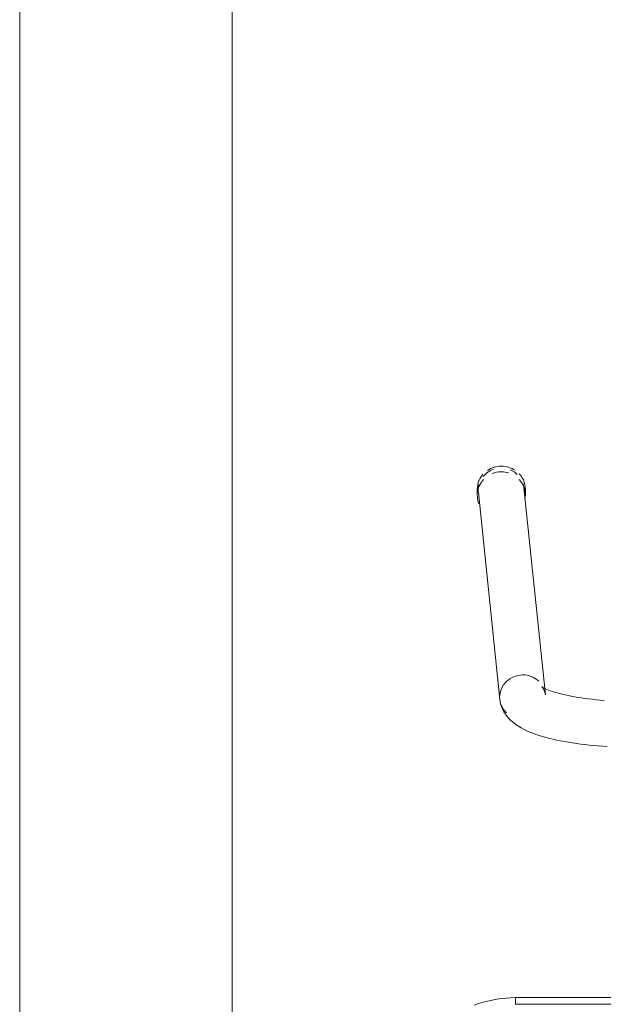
# Model space of a CAD drawing. Header units: metres. Extents: x 3 to 43.5, y -74 to -48.5.
# Tile 130 of 209: x 38.479 to 38.743, y -57.58 to -57.136. Entities that reach past the tile are written whole.
import ezdxf

# ---------------------------------------------------------------- set-up
doc = ezdxf.new("R2010")
doc.units = ezdxf.units.M
for name, color, linetype, lineweight in [('A-GENM', 7, 'Continuous', 18), ('E-LITE-EQPM', 7, 'Continuous', 18), ('I-FURN', 7, 'Continuous', 18)]:
    doc.layers.add(name, color=color, linetype=linetype, lineweight=lineweight)

# ---------------------------------------------------------------- blocks, each defined once
blk = doc.blocks.new('ConjuntoParaAlunoTamanho6 - CJA06_ConjuntoParaAlunoTamanho6-V27-1PAV - FRIGORÍFICA')
at = {"layer": 'I-FURN', "color": 253, "true_color": 0xaaaaaa}
for p, q in [((-0.2643, 0.29456), (-0.2643, 0.29197)), ((-0.23354, 0.20182), (-0.24321, 0.29526)), ((-0.24254, 0.29197), (-0.24254, 0.29456)), ((-0.2638, 0.29312), (-0.25413, 0.19969)), ((0.247, 0.06497), (-0.247, 0.06497)), ((-0.247, 0.06497), (-0.247, 0.06197)), ((0.247, 0.06497), (-0.247, 0.06497))]:
    blk.add_line(p, q, dxfattribs=at)
at = {"layer": 'I-FURN', "color": 253, "true_color": 0xaaaaaa, "flags": 128}
for points in [[(-0.23354, 0.20182), (-0.23373, 0.20287), (-0.23403, 0.20376), (-0.23437, 0.20445), (-0.23469, 0.20492), (-0.23492, 0.20521), (-0.23505, 0.20534), (-0.23507, 0.20536)], [(-0.23507, 0.20536), (-0.23501, 0.20531), (-0.23482, 0.20518), (-0.23451, 0.20499), (-0.23408, 0.20476), (-0.23355, 0.20449), (-0.23291, 0.2042), (-0.23217, 0.20389), (-0.23133, 0.20358), (-0.23041, 0.20326), (-0.22941, 0.20294), (-0.22832, 0.20262), (-0.22717, 0.2023), (-0.22594, 0.20199), (-0.22464, 0.20169), (-0.22328, 0.2014), (-0.22186, 0.20112), (-0.22039, 0.20086), (-0.21886, 0.2006), (-0.21729, 0.20036), (-0.21567, 0.20014), (-0.214, 0.19993), (-0.2123, 0.19973), (-0.21057, 0.19956), (-0.2088, 0.1994), (-0.207, 0.19926)], [(-0.25413, 0.19969), (-0.25375, 0.19762), (-0.25311, 0.19572), (-0.25226, 0.19403), (-0.25129, 0.19256), (-0.25023, 0.19128), (-0.24913, 0.19017), (-0.24799, 0.18919), (-0.24683, 0.18832), (-0.24563, 0.18753), (-0.24441, 0.18681), (-0.24316, 0.18615), (-0.24188, 0.18553), (-0.24055, 0.18496), (-0.23919, 0.18441), (-0.23778, 0.1839), (-0.23633, 0.18341), (-0.23483, 0.18295), (-0.2333, 0.18251), (-0.23171, 0.1821), (-0.23008, 0.1817), (-0.22841, 0.18133), (-0.2267, 0.18098), (-0.22495, 0.18064), (-0.22315, 0.18033), (-0.22132, 0.18004), (-0.21946, 0.17976), (-0.21756, 0.17951), (-0.21562, 0.17928), (-0.21366, 0.17906), (-0.21168, 0.17887), (-0.20967, 0.1787), (-0.20763, 0.17855), (-0.20558, 0.17842)], [(-0.247, 0.06497), (-0.24912, 0.06492), (-0.25124, 0.0648), (-0.25334, 0.06459), (-0.25544, 0.06429), (-0.25753, 0.06391), (-0.2596, 0.06345), (-0.26165, 0.0629), (-0.26367, 0.06228), (-0.26567, 0.06157)], [(0.247, 0.06197), (0.1235, 0.06197), (0, 0.06197), (-0.1235, 0.06197), (-0.247, 0.06197)], [(-0.247, 0.06197), (-0.1235, 0.06197), (0, 0.06197), (0.1235, 0.06197), (0.247, 0.06197)]]:
    blk.add_lwpolyline(points, dxfattribs=at)
at = {"layer": 'I-FURN', "color": 253, "true_color": 0xaaaaaa}
for centre, major_axis, ratio, start_param, end_param in [((-0.25351, 0.29419), (0.01029, 0.00107), 0.967158, 1.815725, 2.361641), ((-0.25342, 0.29456), (0.01088, 0), 0.965926, 1.570796, 2.185058), ((-0.25342, 0.29197), (0.01088, 0), 0.965926, 1.570796, 1.965237), ((-0.25342, 0.29456), (0.01088, 0), 0.965926, 0.959427, 1.570796), ((-0.25342, 0.29197), (0.01088, 0), 0.965926, 1.257624, 1.559899), ((-0.25351, 0.29419), (0.01029, 0.00107), 0.967158, 0.685592, 1.060105), ((-0.25342, 0.29197), (0.01088, 0), 0.965926, 2.404268, 3.526261), ((-0.25342, 0.29456), (0.01088, 0), 0.965926, 2.438822, 3.243525), ((-0.25342, 0.29456), (0.01088, 0), 0.965926, 6.170166, 7.020457), ((-0.25342, 0.29197), (0.01088, 0), 0.965926, 6.182855, 7.015454), ((-0.25351, 0.29419), (0.01029, 0.00107), 0.967158, 2.780211, 3.141593), ((-0.25351, 0.29419), (0.01029, 0.00107), 0.967158, 6.18338, 6.464028), ((-0.24383, 0.20075), (0.01029, 0.00107), 0.967158, 1.470991, 3.041787), ((-0.24383, 0.20075), (0.01029, 0.00107), 0.967158, 0.685592, 1.470991), ((-0.24383, 0.20075), (0.01029, 0.00107), 0.967158, 3.041787, 3.827185)]:
    blk.add_ellipse(centre, major_axis=major_axis, ratio=ratio, start_param=start_param, end_param=end_param, dxfattribs=at)
blk = doc.blocks.new('63_PHILIPS_Pacific LED_WT460C L700 - 1xLED23S_840 NB-V101-1PAV - FRIGORÍFICA')
at = {"layer": 'A-GENM', "color": 253, "true_color": 0xaaaaaa}
for p, q in [((-0.04802, -0.6), (-0.04802, 0.6)), ((-0.04802, -0.6), (-0.04802, 0.6)), ((0.04798, 0.6), (0.04798, -0.6)), ((0.04798, 0.6), (0.04798, -0.6))]:
    blk.add_line(p, q, dxfattribs=at)
blk = doc.blocks.new('4 GRE - ESCOLA DE CINEMA E AUDIOVISUAL CINE REX R07_rvt-1-1PAV - FRIGORÍFICA')
at = {"layer": 'E-LITE-EQPM', "color": 253, "lineweight": 18, "true_color": 0xaaaaaa}
blk.add_blockref('63_PHILIPS_Pacific LED_WT460C L700 - 1xLED23S_840 NB-V101-1PAV - FRIGORÍFICA', (38.52734, -57.46095), dxfattribs=at)
at = {"layer": 'I-FURN', "color": 253, "lineweight": 18, "true_color": 0xaaaaaa}
blk.add_blockref('ConjuntoParaAlunoTamanho6 - CJA06_ConjuntoParaAlunoTamanho6-V27-1PAV - FRIGORÍFICA', (38.95024, -57.64244), dxfattribs=at)

msp = doc.modelspace()

# ---------------------------------------------------------------- block references
at = {"lineweight": 5}
msp.add_blockref('4 GRE - ESCOLA DE CINEMA E AUDIOVISUAL CINE REX R07_rvt-1-1PAV - FRIGORÍFICA', (0, 0), dxfattribs=at)

doc.saveas('drawing.dxf')
